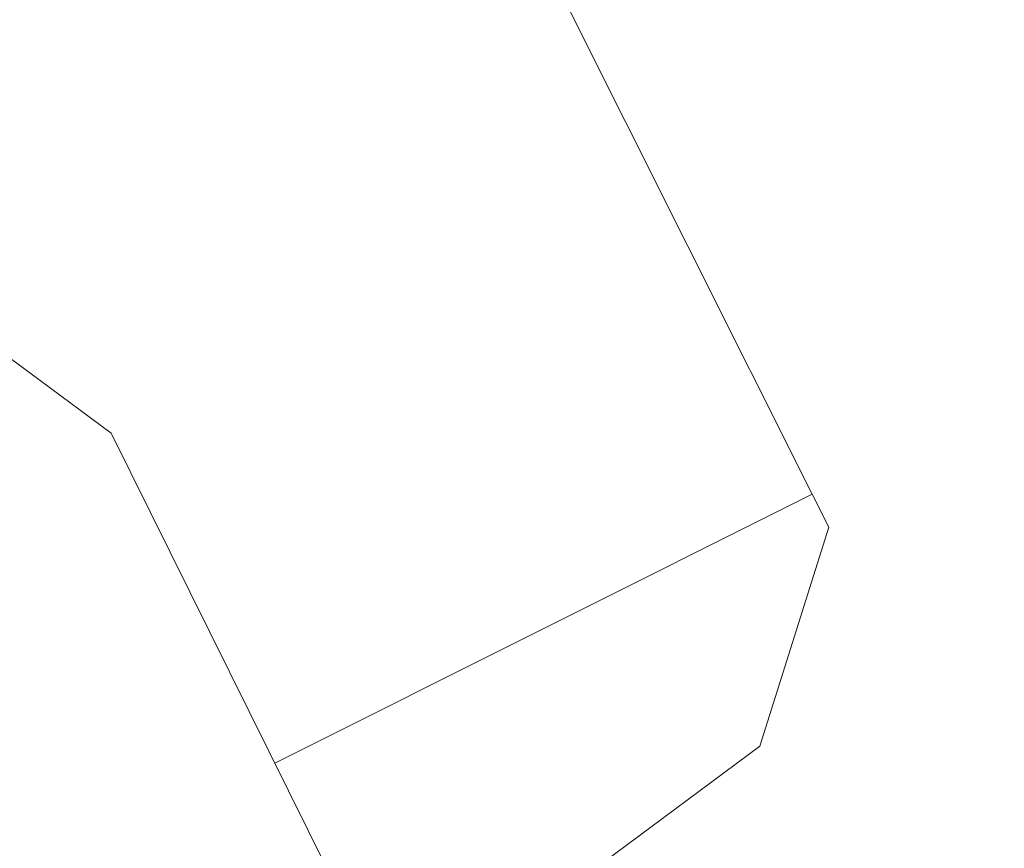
# Model space of a CAD drawing. Header units: metres. Extents: x 7472034 to 8439876, y 5890181 to 5961460.
# Tile 85 of 202: x 8439500.1286 to 8439500.1647, y 5890391.9779 to 5890392.0083. Entities that reach past the tile are written whole.
import ezdxf

# ---------------------------------------------------------------- set-up
doc = ezdxf.new("R2010")
doc.units = ezdxf.units.M
doc.header["$MEASUREMENT"] = 0
doc.linetypes.add('ACAD_ISO03W100', pattern=[30, 12, -18])
doc.layers.get('0').update_dxf_attribs({"linetype": 'CONTINUOUS', "lineweight": 5})
doc.layers.get('Defpoints').update_dxf_attribs({"linetype": 'CONTINUOUS'})
for name, color, linetype, lineweight in [('### Krawężnik', 6, 'CONTINUOUS', 35), ('_a_widok', 7, 'CONTINUOUS', 5), ('KOLOR-OBIEKT', 21, 'CONTINUOUS', 13), ('T_strefa-8', 20, 'ACAD_ISO03W100', 50), ('ZAG-obrys 018 wymiary', 7, 'CONTINUOUS', 18), ('ZAG-OBRYS013', 7, 'CONTINUOUS', 13)]:
    doc.layers.add(name, color=color, linetype=linetype, lineweight=lineweight)
doc.layers.add('100_rzut_wym_wew', color=7, linetype='CONTINUOUS')
doc.layers.add('2D - Ogólne', color=7, linetype='CONTINUOUS')
doc.layers.add('_IS_NO', color=11, linetype='CONTINUOUS', lineweight=20, plot=False)
doc.styles.add('DIM', font='simplex.shx', dxfattribs={"width": 0.8})
doc.styles.add('RS', font='Romans.shx', dxfattribs={"width": 0.7})
doc.dimstyles.new('DIM-WEW_500', dxfattribs={"dimscale": 5, "dimtxt": 18, "dimasz": 10, "dimexe": 4, "dimexo": 8, "dimgap": 5, "dimtad": 1, "dimlfac": 0.01, "dimzin": 9, "dimdsep": 46, "dimtxsty": 'DIM', "dimblk": 'ARCHTICK', "dimcen": 5, "dimclrt": 112, "dimadec": 4, "dimazin": 2, "dimtfac": 4, "dimtmove": 0, "dimatfit": 3, "dimldrblk": 'ARCHTICK', "dimfxl": 0, "dimtolj": 1, "dimlwd": 13, "dimarcsym": 0})
pattern_1 = [(45, (967499.202946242, -71042.94610979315), (-0.2245064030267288, 0.2245064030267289), []), (135, (967499.202946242, -71042.94610979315), (-0.2245064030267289, -0.2245064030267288), [])]
pattern_2 = [(45, (967499.2092647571, -71042.97165620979), (-0.2245064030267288, 0.2245064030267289), []), (135, (967499.2092647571, -71042.97165620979), (-0.2245064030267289, -0.2245064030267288), [])]

# ---------------------------------------------------------------- blocks, each defined once
blk = doc.blocks.new('A$C7D7B3C0A')
at = {"layer": '2D - Ogólne', "lineweight": 5}
for p, q in [((3.228848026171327, 6.608158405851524), (3.255880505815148, 6.608158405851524)), ((3.228848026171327, 6.608158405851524), (3.255880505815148, 6.608158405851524)), ((3.228848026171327, 6.608158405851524), (3.255880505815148, 6.608158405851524)), ((3.228848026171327, 6.608158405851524), (3.255880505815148, 6.608158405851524)), ((3.228848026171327, 6.608158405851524), (3.255880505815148, 6.608158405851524)), ((3.228848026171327, 6.608158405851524), (3.255880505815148, 6.608158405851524)), ((3.228848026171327, 6.608158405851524), (3.255880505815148, 6.608158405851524)), ((3.228848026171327, 6.608158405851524), (3.255880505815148, 6.608158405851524)), ((3.228848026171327, 6.608158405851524), (3.255880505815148, 6.608158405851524)), ((3.228848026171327, 6.608158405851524), (3.255880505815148, 6.608158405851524)), ((3.228848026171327, 6.608158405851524), (3.255880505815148, 6.608158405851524)), ((3.255880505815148, 6.608158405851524), (3.257241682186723, 6.608158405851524)), ((3.255880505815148, 6.608158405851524), (3.255880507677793, 6.58610662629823)), ((3.255880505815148, 6.608158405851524), (3.257241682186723, 6.608158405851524)), ((3.255880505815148, 6.608158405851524), (3.255880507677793, 6.58610662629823)), ((3.255880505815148, 6.608158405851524), (3.257241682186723, 6.608158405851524)), ((3.255880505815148, 6.608158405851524), (3.255880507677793, 6.58610662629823)), ((3.255880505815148, 6.608158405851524), (3.257241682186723, 6.608158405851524)), ((3.255880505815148, 6.608158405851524), (3.255880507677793, 6.58610662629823)), ((3.255880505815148, 6.608158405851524), (3.257241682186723, 6.608158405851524)), ((3.255880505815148, 6.608158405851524), (3.255880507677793, 6.58610662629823)), ((3.255880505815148, 6.608158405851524), (3.257241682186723, 6.608158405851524)), ((3.255880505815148, 6.608158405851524), (3.255880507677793, 6.58610662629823)), ((3.255880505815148, 6.608158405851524), (3.257241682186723, 6.608158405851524)), ((3.255880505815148, 6.608158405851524), (3.255880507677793, 6.58610662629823)), ((3.255880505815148, 6.608158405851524), (3.257241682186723, 6.608158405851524)), ((3.255880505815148, 6.608158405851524), (3.255880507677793, 6.58610662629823)), ((3.255880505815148, 6.608158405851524), (3.257241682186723, 6.608158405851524)), ((3.255880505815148, 6.608158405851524), (3.255880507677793, 6.58610662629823)), ((3.255880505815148, 6.608158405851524), (3.257241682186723, 6.608158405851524)), ((3.255880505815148, 6.608158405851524), (3.255880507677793, 6.58610662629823)), ((3.255880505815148, 6.608158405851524), (3.257241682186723, 6.608158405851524)), ((3.255880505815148, 6.608158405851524), (3.255880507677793, 6.58610662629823)), ((3.242364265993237, 6.586158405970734), (3.291836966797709, 6.585968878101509)), ((3.242364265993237, 6.586158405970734), (3.291836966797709, 6.585968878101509)), ((3.242364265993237, 6.586158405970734), (3.291836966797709, 6.585968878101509)), ((3.242364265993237, 6.586158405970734), (3.291836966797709, 6.585968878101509)), ((3.242364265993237, 6.586158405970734), (3.291836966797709, 6.585968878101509)), ((3.242364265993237, 6.586158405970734), (3.291836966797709, 6.585968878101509)), ((3.242364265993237, 6.586158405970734), (3.291836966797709, 6.585968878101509)), ((3.242364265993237, 6.586158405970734), (3.291836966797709, 6.585968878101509)), ((3.242364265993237, 6.586158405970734), (3.291836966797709, 6.585968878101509)), ((3.242364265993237, 6.586158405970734), (3.291836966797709, 6.585968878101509)), ((3.242364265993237, 6.586158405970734), (3.291836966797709, 6.585968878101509))]:
    blk.add_line(p, q, dxfattribs=at)
for points in [[(3.265796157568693, 6.588158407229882), (3.263290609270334, 6.60230054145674), (3.257241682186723, 6.608158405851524)], [(3.265796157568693, 6.588158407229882), (3.263290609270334, 6.60230054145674), (3.257241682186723, 6.608158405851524)], [(3.265796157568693, 6.588158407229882), (3.263290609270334, 6.60230054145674), (3.257241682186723, 6.608158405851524)], [(3.265796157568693, 6.588158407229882), (3.263290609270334, 6.60230054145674), (3.257241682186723, 6.608158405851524)], [(3.265796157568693, 6.588158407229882), (3.263290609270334, 6.60230054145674), (3.257241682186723, 6.608158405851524)], [(3.265796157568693, 6.588158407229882), (3.263290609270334, 6.60230054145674), (3.257241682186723, 6.608158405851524)], [(3.265796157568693, 6.588158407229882), (3.263290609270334, 6.60230054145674), (3.257241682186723, 6.608158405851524)], [(3.265796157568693, 6.588158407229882), (3.263290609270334, 6.60230054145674), (3.257241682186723, 6.608158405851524)], [(3.265796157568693, 6.588158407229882), (3.263290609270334, 6.60230054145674), (3.257241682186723, 6.608158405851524)], [(3.265796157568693, 6.588158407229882), (3.263290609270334, 6.60230054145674), (3.257241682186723, 6.608158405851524)], [(3.265796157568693, 6.588158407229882), (3.263290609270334, 6.60230054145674), (3.257241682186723, 6.608158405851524)], [(3.242364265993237, 6.556158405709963), (3.233675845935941, 6.56055180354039), (3.230076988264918, 6.57115840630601), (3.233675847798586, 6.58176500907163), (3.242364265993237, 6.586158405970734)], [(3.242364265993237, 6.556158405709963), (3.233675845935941, 6.56055180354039), (3.230076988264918, 6.57115840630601), (3.233675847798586, 6.58176500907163), (3.242364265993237, 6.586158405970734)], [(3.242364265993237, 6.556158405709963), (3.233675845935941, 6.56055180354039), (3.230076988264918, 6.57115840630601), (3.233675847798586, 6.58176500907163), (3.242364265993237, 6.586158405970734)], [(3.242364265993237, 6.556158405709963), (3.233675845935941, 6.56055180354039), (3.230076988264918, 6.57115840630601), (3.233675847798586, 6.58176500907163), (3.242364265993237, 6.586158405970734)], [(3.242364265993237, 6.556158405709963), (3.233675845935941, 6.56055180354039), (3.230076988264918, 6.57115840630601), (3.233675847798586, 6.58176500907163), (3.242364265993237, 6.586158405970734)], [(3.242364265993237, 6.556158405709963), (3.233675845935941, 6.56055180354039), (3.230076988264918, 6.57115840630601), (3.233675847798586, 6.58176500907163), (3.242364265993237, 6.586158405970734)], [(3.242364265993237, 6.556158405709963), (3.233675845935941, 6.56055180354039), (3.230076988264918, 6.57115840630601), (3.233675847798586, 6.58176500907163), (3.242364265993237, 6.586158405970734)], [(3.242364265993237, 6.556158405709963), (3.233675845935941, 6.56055180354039), (3.230076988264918, 6.57115840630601), (3.233675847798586, 6.58176500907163), (3.242364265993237, 6.586158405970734)], [(3.242364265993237, 6.556158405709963), (3.233675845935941, 6.56055180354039), (3.230076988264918, 6.57115840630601), (3.233675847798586, 6.58176500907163), (3.242364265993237, 6.586158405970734)], [(3.242364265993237, 6.556158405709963), (3.233675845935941, 6.56055180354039), (3.230076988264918, 6.57115840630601), (3.233675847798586, 6.58176500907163), (3.242364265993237, 6.586158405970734)], [(3.242364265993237, 6.556158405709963), (3.233675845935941, 6.56055180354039), (3.230076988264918, 6.57115840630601), (3.233675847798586, 6.58176500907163), (3.242364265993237, 6.586158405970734)]]:
    blk.add_lwpolyline(points, dxfattribs=at)
blk = doc.blocks.new('_Oblique')
at = {"color": 0, "linetype": 'ByBlock', "lineweight": -2}
blk.add_line((-0.5, -0.5), (0.5, 0.5), dxfattribs=at)
blk = doc.blocks.new('*D75')
at = {"layer": 'Defpoints', "color": 0, "linetype": 'Continuous', "lineweight": 60}
for p in [(8439494.706783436, 5890398.551071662), (8439493.991791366, 5890398.192203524, 3.659132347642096e-06), (8439500.323821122, 5890392.589078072)]:
    blk.add_point(p, dxfattribs=at)
at = {"layer": 'ZAG-obrys 018 wymiary', "color": 0, "linetype": 'Continuous', "lineweight": -2}
for p, q in [((8439494.706783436, 5890398.551071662), (8439495.06427947, 5890398.730505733)), ((8439499.608829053, 5890392.230209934), (8439497.869870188, 5890391.357393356))]:
    blk.add_line(p, q, dxfattribs=at)
at = {"layer": 'ZAG-obrys 018 wymiary', "color": 0, "linetype": 'Continuous', "lineweight": 13}
blk.add_line((8439498.227366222, 5890391.536827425), (8439494.706783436, 5890398.551071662), dxfattribs=at)
at = {"layer": 'ZAG-obrys 018 wymiary', "color": 0, "linetype": 'Continuous', "lineweight": 13, "xscale": 0.3, "yscale": 0.3, "zscale": 0.3}
for p, rotation in [((8439494.706783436, 5890398.551071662), 116.652946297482), ((8439498.227366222, 5890391.536827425), 296.6529462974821)]:
    blk.add_blockref('_Oblique', p, dxfattribs=dict(at, rotation=rotation))
at = {"layer": 'ZAG-obrys 018 wymiary', "color": 112, "linetype": 'Continuous', "lineweight": 25, "insert": (8439496.82180915, 5890395.674732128), "char_height": 0.8, "attachment_point": 5, "rotation": 296.652946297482, "style": 'RS'}
blk.add_mtext('\\A1;7.85', dxfattribs=at)
blk = doc.blocks.new('_ArchTick')
at = {"layer": '100_rzut_wym_wew', "color": 0, "linetype": 'Continuous', "const_width": 0.15}
blk.add_lwpolyline([(-0.5, -0.5), (0.5, 0.5)], dxfattribs=at)
blk = doc.blocks.new('*D80')
at = {"layer": 'Defpoints', "color": 0, "linetype": 'Continuous', "lineweight": 60}
for p in [(8439499.288762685, 5890395.196211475), (8439510.439764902, 5890383.669162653), (8439506.139698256, 5890381.515762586)]:
    blk.add_point(p, dxfattribs=at)
at = {"layer": 'ZAG-obrys 018 wymiary', "color": 0, "linetype": 'Continuous', "lineweight": -2}
for p, q in [((8439500.004080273, 5890395.554430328), (8439503.946488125, 5890397.528720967)), ((8439506.855015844, 5890381.87398144), (8439510.797423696, 5890383.84827208))]:
    blk.add_line(p, q, dxfattribs=at)
at = {"layer": 'ZAG-obrys 018 wymiary', "color": 0, "linetype": 'Continuous', "lineweight": 13}
blk.add_line((8439503.588829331, 5890397.349611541), (8439510.439764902, 5890383.669162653), dxfattribs=at)
at = {"layer": 'ZAG-obrys 018 wymiary', "color": 0, "linetype": 'Continuous', "lineweight": 13, "xscale": 0.3, "yscale": 0.3, "zscale": 0.3}
for p, rotation in [((8439503.588829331, 5890397.349611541), 116.6009277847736), ((8439510.439764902, 5890383.669162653), 296.6009277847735)]:
    blk.add_blockref('_Oblique', p, dxfattribs=dict(at, rotation=rotation))
at = {"layer": 'ZAG-obrys 018 wymiary', "color": 112, "linetype": 'Continuous', "lineweight": 25, "insert": (8439508.246278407, 5890389.389239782), "char_height": 0.8, "attachment_point": 5, "rotation": 296.6009277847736, "style": 'RS'}
blk.add_mtext('\\A1;15.3', dxfattribs=at)
blk = doc.blocks.new('*D88')
at = {"layer": 'Defpoints', "color": 0, "linetype": 'Continuous', "lineweight": 60}
for p in [(8439503.070368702, 5890393.075582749), (8439494.803817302, 5890391.266461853), (8439495.73632797, 5890389.403839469)]:
    blk.add_point(p, dxfattribs=at)
at = {"layer": 'ZAG-obrys 018 wymiary', "color": 0, "linetype": 'Continuous', "lineweight": -2}
for p, q in [((8439502.712229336, 5890393.790940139), (8439501.95878835, 5890395.295883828)), ((8439495.378188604, 5890390.119196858), (8439494.624747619, 5890391.624140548))]:
    blk.add_line(p, q, dxfattribs=at)
at = {"layer": 'ZAG-obrys 018 wymiary', "color": 0, "linetype": 'Continuous', "lineweight": 13}
blk.add_line((8439502.137858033, 5890394.938205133), (8439494.803817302, 5890391.266461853), dxfattribs=at)
at = {"layer": 'ZAG-obrys 018 wymiary', "color": 0, "linetype": 'Continuous', "lineweight": 13, "xscale": 0.3, "yscale": 0.3, "zscale": 0.3}
for p, rotation in [((8439502.137858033, 5890394.938205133), 26.59456106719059), ((8439494.803817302, 5890391.266461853), 206.5945610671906)]:
    blk.add_blockref('_Oblique', p, dxfattribs=dict(at, rotation=rotation))
at = {"layer": 'ZAG-obrys 018 wymiary', "color": 112, "linetype": 'Continuous', "lineweight": 25, "insert": (8439498.202233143, 5890393.638851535), "char_height": 0.8, "attachment_point": 5, "rotation": 26.594561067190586, "style": 'RS'}
blk.add_mtext('\\A1;8.2', dxfattribs=at)
blk = doc.blocks.new('*D60')
at = {"layer": 'Defpoints', "color": 0, "linetype": 'Continuous', "lineweight": 60}
for p in [(8439503.84000523, 5890394.328112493), (8439498.216184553, 5890391.533605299), (8439498.928597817, 5890390.099905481)]:
    blk.add_point(p, dxfattribs=at)
at = {"layer": 'ZAG-obrys 018 wymiary', "color": 0, "linetype": 'Continuous', "lineweight": -2}
for p, q in [((8439499.362340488, 5890392.10313644), (8439504.198218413, 5890394.506110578)), ((8439500.074753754, 5890390.669436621), (8439504.910631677, 5890393.07241076))]:
    blk.add_line(p, q, dxfattribs=at)
at = {"layer": 'ZAG-obrys 018 wymiary', "color": 0, "linetype": 'Continuous', "lineweight": 13}
blk.add_line((8439504.552418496, 5890392.894412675), (8439503.84000523, 5890394.328112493), dxfattribs=at)
at = {"layer": 'ZAG-obrys 018 wymiary', "color": 0, "linetype": 'Continuous', "lineweight": 13, "xscale": 0.3, "yscale": 0.3, "zscale": 0.3}
for p, rotation in [((8439503.84000523, 5890394.328112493), 116.4230323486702), ((8439504.552418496, 5890392.894412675), 296.4230323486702)]:
    blk.add_blockref('_Oblique', p, dxfattribs=dict(at, rotation=rotation))
at = {"layer": 'ZAG-obrys 018 wymiary', "color": 112, "linetype": 'Continuous', "lineweight": 25, "insert": (8439504.733531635, 5890393.878259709), "char_height": 0.8, "attachment_point": 5, "rotation": 296.42303234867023, "style": 'RS'}
blk.add_mtext('\\A1;1.6', dxfattribs=at)
blk = doc.blocks.new('*D61')
at = {"layer": 'Defpoints', "color": 0, "linetype": 'Continuous', "lineweight": 60}
for p in [(8439502.577955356, 5890396.848265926), (8439496.959928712, 5890394.034853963), (8439498.213246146, 5890391.532138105)]:
    blk.add_point(p, dxfattribs=at)
at = {"layer": 'ZAG-obrys 018 wymiary', "color": 0, "linetype": 'Continuous', "lineweight": -2}
for p, q in [((8439498.107220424, 5890394.609398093), (8439502.93561415, 5890397.027375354)), ((8439499.360537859, 5890392.106682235), (8439504.188931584, 5890394.524659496))]:
    blk.add_line(p, q, dxfattribs=at)
at = {"layer": 'ZAG-obrys 018 wymiary', "color": 0, "linetype": 'Continuous', "lineweight": 13}
blk.add_line((8439503.83127279, 5890394.345550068), (8439502.577955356, 5890396.848265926), dxfattribs=at)
at = {"layer": 'ZAG-obrys 018 wymiary', "color": 0, "linetype": 'Continuous', "lineweight": 13, "xscale": 0.3, "yscale": 0.3, "zscale": 0.3}
for p, rotation in [((8439502.577955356, 5890396.848265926), 116.6009277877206), ((8439503.83127279, 5890394.345550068), 296.6009277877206)]:
    blk.add_blockref('_Oblique', p, dxfattribs=dict(at, rotation=rotation))
at = {"layer": 'ZAG-obrys 018 wymiary', "color": 112, "linetype": 'Continuous', "lineweight": 25, "insert": (8439503.741102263, 5890395.865572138), "char_height": 0.8, "attachment_point": 5, "rotation": 296.6009277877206, "style": 'RS'}
blk.add_mtext('\\A1;2.8', dxfattribs=at)
blk = doc.blocks.new('*D132')
at = {"layer": 'Defpoints', "color": 0, "linetype": 'Continuous', "lineweight": 60}
for p in [(8439490.081045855, 5890411.33265816), (8439490.081045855, 5890411.33265816), (8439503.593241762, 5890384.547616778)]:
    blk.add_point(p, dxfattribs=at)
at = {"layer": 'ZAG-obrys 018 wymiary', "color": 0, "linetype": 'Continuous', "lineweight": -2}
for p, q in [((8439490.081045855, 5890411.33265816), (8439490.438176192, 5890411.512818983)), ((8439503.593241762, 5890384.547616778), (8439503.9503721, 5890384.727777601))]:
    blk.add_line(p, q, dxfattribs=at)
at = {"layer": 'ZAG-obrys 018 wymiary', "color": 0, "linetype": 'Continuous', "lineweight": 13}
blk.add_line((8439503.593241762, 5890384.547616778), (8439490.081045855, 5890411.33265816), dxfattribs=at)
at = {"layer": 'ZAG-obrys 018 wymiary', "color": 0, "linetype": 'Continuous', "lineweight": 13, "xscale": 0.3, "yscale": 0.3, "zscale": 0.3}
for p, rotation in [((8439490.081045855, 5890411.33265816), 116.7694823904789), ((8439503.593241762, 5890384.547616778), 296.7694823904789)]:
    blk.add_blockref('_Oblique', p, dxfattribs=dict(at, rotation=rotation))
at = {"layer": 'ZAG-obrys 018 wymiary', "color": 112, "linetype": 'Continuous', "lineweight": 25, "insert": (8439496.348970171, 5890400.239980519), "char_height": 0.8, "attachment_point": 5, "rotation": 296.7694823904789, "style": 'RS'}
blk.add_mtext('\\A1;30', dxfattribs=at)
blk = doc.blocks.new('_Open30')
at = {"color": 0, "linetype": 'ByBlock', "lineweight": -2}
for p, q in [((-1, 0.26794919), (0, 0)), ((0, 0), (-1, -0.26794919)), ((0, 0), (-1, 0))]:
    blk.add_line(p, q, dxfattribs=at)
blk = doc.blocks.new('*D150')
at = {"layer": 'Defpoints', "color": 0, "linetype": 'Continuous', "lineweight": 60}
for p in [(8439495.295166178, 5890413.452423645), (8439503.9503721, 5890384.727777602)]:
    blk.add_point(p, dxfattribs=at)
at = {"layer": 'ZAG-obrys 018 wymiary', "color": 0, "linetype": 'Continuous', "lineweight": 13}
blk.add_line((8439496.232624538, 5890410.341214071), (8439495.381717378, 5890413.165180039), dxfattribs=at)
at = {"layer": 'ZAG-obrys 018 wymiary', "color": 0, "linetype": 'Continuous', "lineweight": 13, "xscale": 0.3, "yscale": 0.3, "zscale": 0.3, "rotation": 106.7684137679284}
blk.add_blockref('_Open30', (8439495.295166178, 5890413.452423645), dxfattribs=at)
at = {"layer": 'ZAG-obrys 018 wymiary', "color": 112, "linetype": 'Continuous', "lineweight": 25, "insert": (8439496.541688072, 5890411.395196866), "char_height": 0.8, "attachment_point": 5, "rotation": 286.7684137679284, "style": 'RS'}
blk.add_mtext('\\A1;R30', dxfattribs=at)
blk = doc.blocks.new('A$C1D2679FE')
at = {"layer": 'KOLOR-OBIEKT', "lineweight": 9, "ltscale": 200}
h = blk.add_hatch(dxfattribs=at)
h.set_pattern_fill('ANSI37', color=253, scale=0.1, angle=16)
h.set_pattern_definition([(61, (-7471780.020262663, -5961378.212846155), (-0.2776917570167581, 0.153927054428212), []), (151, (-7471780.020262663, -5961378.212846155), (-0.153927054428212, -0.2776917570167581), [])])
edge = h.paths.add_edge_path()
edge.add_line((196.975401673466, 33.54016214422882), (192.3495923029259, 34.13512154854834))
edge.add_line((192.3495923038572, 34.13512154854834), (187.7176397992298, 34.7308710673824))
edge.add_line((187.7176398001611, 34.7308710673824), (178.5077782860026, 36.15998750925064))
edge.add_line((178.5077782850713, 36.15998750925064), (176.6601969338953, 36.5026140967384))
edge.add_arc((181.3685569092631, 38.18527459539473), 5.000000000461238, 199.6657310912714, 261.1796204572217)
edge.add_line((180.6018702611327, 33.24440507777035), (187.358021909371, 32.19603671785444))
edge.add_line((187.3580219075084, 32.19603671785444), (192.0230219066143, 31.59603671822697))
edge.add_line((192.0230219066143, 31.59603671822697), (196.6880219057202, 30.9960367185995))
edge.add_line((196.6880219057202, 30.9960367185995), (201.9780219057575, 30.48103671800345))
edge.add_line((201.9780219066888, 30.48103671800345), (207.2680219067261, 29.96603671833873))
edge.add_line((207.2680219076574, 29.96603671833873), (216.468021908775, 29.35603671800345))
edge.add_line((216.4680219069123, 29.35603671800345), (221.8830219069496, 29.11103671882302))
edge.add_line((221.8830219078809, 29.11103671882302), (227.2980219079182, 28.86603671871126))
edge.add_line((227.2980219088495, 28.86603671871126), (233.718021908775, 28.60103671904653))
edge.add_line((233.7180219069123, 28.60103671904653), (240.1380219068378, 28.33603671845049))
edge.add_line((240.1380219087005, 28.33603671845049), (245.3280219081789, 28.076036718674))
edge.add_line((245.3280219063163, 28.076036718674), (246.1380219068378, 28.00603671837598))
edge.add_line((246.1380219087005, 28.00603671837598), (248.4280219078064, 27.98603671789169))
edge.add_line((248.4280219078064, 27.98603671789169), (251.4080219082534, 28.33603671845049))
edge.add_line((251.4080219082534, 28.33603671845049), (255.3380219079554, 29.13603671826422))
edge.add_line((255.3380219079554, 29.13603671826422), (258.1480219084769, 30.35603671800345))
edge.add_line((258.1480219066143, 30.35603671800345), (260.6280219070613, 32.076036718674))
edge.add_line((260.6280219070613, 32.076036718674), (262.7080219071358, 34.29603671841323))
edge.add_line((262.7080219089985, 34.29603671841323), (264.3880219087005, 36.826036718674))
edge.add_line((264.3880219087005, 36.826036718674), (265.608021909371, 39.59603671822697))
edge.add_line((265.6080219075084, 39.59603671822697), (266.4080219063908, 42.53603671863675))
edge.add_line((266.4080219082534, 42.53603671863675), (266.6380219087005, 45.60603671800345))
edge.add_line((266.6380219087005, 45.60603671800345), (266.3380219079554, 48.59603671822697))
edge.add_line((266.3380219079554, 48.59603671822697), (265.628021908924, 51.53603671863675))
edge.add_line((265.6280219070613, 51.53603671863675), (264.5280219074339, 54.28603671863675))
edge.add_line((264.5280219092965, 54.28603671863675), (263.3880219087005, 57.11603671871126))
edge.add_line((263.3880219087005, 57.11603671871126), (262.5430219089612, 59.47103671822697))
edge.add_line((262.5430219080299, 59.47103671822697), (261.6980219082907, 61.826036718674))
edge.add_line((261.6980219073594, 61.826036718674), (260.5980219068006, 65.15103671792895))
edge.add_line((260.5980219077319, 65.15103671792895), (259.4980219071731, 68.47603671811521))
edge.add_line((259.4980219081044, 68.47603671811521), (257.3916487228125, 67.77919145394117))
edge.add_line((257.3916487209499, 67.77919145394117), (258.1675714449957, 64.34697791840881))
edge.add_line((258.167571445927, 64.34697791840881), (259.2776264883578, 60.99158426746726))
edge.add_line((259.2776264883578, 60.99158426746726), (260.1334384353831, 58.60645156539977))
edge.add_line((260.1334384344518, 58.60645156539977), (260.9950570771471, 56.20513570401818))
edge.add_line((260.9950570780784, 56.20513570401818), (262.1522789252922, 53.33238322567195))
edge.add_line((262.1522789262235, 53.33238322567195), (263.1827648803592, 50.75616833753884))
edge.add_line((263.1827648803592, 50.75616833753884), (263.8083402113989, 48.16575780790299))
edge.add_line((263.8083402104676, 48.16575780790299), (264.0684198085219, 45.57363114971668))
edge.add_line((264.0684198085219, 45.57363114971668), (263.8734869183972, 42.97170083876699))
edge.add_line((263.8734869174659, 42.97170083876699), (263.1880731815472, 40.45280535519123))
edge.add_line((263.1880731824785, 40.45280535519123), (262.1337886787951, 38.05906103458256))
edge.add_line((262.1337886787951, 38.05906103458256), (260.6936748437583, 35.89031817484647))
edge.add_line((260.6936748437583, 35.89031817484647), (258.9457271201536, 34.02472012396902))
edge.add_line((258.9457271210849, 34.02472012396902), (256.8967191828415, 32.60363397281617))
edge.add_line((256.8967191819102, 32.60363397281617), (254.5645412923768, 31.59108698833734))
edge.add_line((254.5645412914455, 31.59108698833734), (251.0026761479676, 30.86602538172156))
edge.add_line((251.0026761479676, 30.86602538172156), (248.2893446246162, 30.54734550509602))
edge.add_line((248.2893446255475, 30.54734550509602), (246.2595893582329, 30.56507262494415))
edge.add_line((246.2595893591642, 30.56507262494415), (245.5023283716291, 30.63051493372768))
edge.add_line((245.5023283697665, 30.63051493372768), (240.2548571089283, 30.89339403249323))
edge.add_line((240.2548571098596, 30.89339403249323), (233.8236017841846, 31.1588586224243))
edge.add_line((233.8236017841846, 31.1588586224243), (227.4086662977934, 31.42364957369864))
edge.add_line((227.4086662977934, 31.42364957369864), (221.9987299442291, 31.66842047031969))
edge.add_line((221.9987299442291, 31.66842047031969), (217.4544723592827, 31.90290945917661))
edge.add_line((217.4544723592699, 31.90290945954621), (217.0910134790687, 31.92589690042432))
edge.add_line((217.0910134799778, 31.92589689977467), (214.8768218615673, 32.06593639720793))
edge.add_line((214.876821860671, 32.06593639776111), (207.0033997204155, 32.56390146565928))
edge.add_line((207.0033997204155, 32.56390146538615), (202.2260741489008, 33.02899081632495))
edge.add_line((202.2260741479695, 33.02899081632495), (196.975401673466, 33.54016214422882))
blk = doc.blocks.new('A$C2C426404')
at = {"layer": '_IS_NO'}
for points, knots in [([(79.78853077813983, 19.36674957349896), (76.35759393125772, 21.05647175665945), (73.54314721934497, 23.24973176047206), (68.81112178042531, 29.5542766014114), (62.94352867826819, 33.40072623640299), (60.85999413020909, 35.33807434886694), (60.85999381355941, 35.3380749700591)], [0, 0, 0, 0, 2.176379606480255, 10.04614516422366, 21.98881238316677, 21.98881468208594, 21.98881468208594, 21.98881468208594, 21.98881468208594]), ([(50.6228041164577, 30.56321178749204, 1.829566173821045e-06), (53.11749188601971, 30.21319374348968), (56.38514522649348, 30.67444155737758), (60.99540497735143, 30.04553546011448), (68.19327101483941, 22.54355850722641, -2.469325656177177e-08), (70.8769634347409, 19.46133922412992, 5.150448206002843e-09), (74.71212187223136, 14.31917844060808, -1.219795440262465e-09), (78.88802252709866, 13.86142715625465), (82.75564656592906, 12.70757211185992)], [0, 0, 0, 0, 7.578698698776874, 9.67195365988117, 16.27655537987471, 24.33370670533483, 30.35915105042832, 36.79354326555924, 36.79354326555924, 36.79354326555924, 36.79354326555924])]:
    blk.add_open_spline(points, degree=3, knots=knots, dxfattribs=at)
at = {"layer": '_IS_NO', "ltscale": 0.1}
for points, knots in [([(81.48853297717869, 15.975331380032), (78.87586907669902, 16.84686399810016), (76.26450027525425, 17.78992713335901), (72.03847445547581, 21.67736706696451), (65.0990158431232, 30.09408769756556), (58.79946133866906, 33.34467344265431), (58.26247850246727, 34.11525447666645)], [0, 0, 0, 0, 1.278992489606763, 7.78914044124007, 15.74750070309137, 27.64022902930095, 27.64022902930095, 27.64022902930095, 27.64022902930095]), ([(55.69703794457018, 26.44192530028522, 8.07171421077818e-08), (60.47702913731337, 24.37489471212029, 4.118097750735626e-07), (65.41527824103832, 21.38608461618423, 8.932878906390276e-07), (68.42167646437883, 18.98607052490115, -1.681326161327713e-07), (71.60992970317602, 12.73766223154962), (75.29265419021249, 11.98629271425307, 1.662301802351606e-08), (79.75433884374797, 11.20084950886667)], [13.0881689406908, 13.0881689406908, 13.0881689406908, 13.0881689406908, 21.71831455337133, 28.5577747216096, 34.1003045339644, 40.71973107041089, 40.71973107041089, 40.71973107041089, 40.71973107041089])]:
    blk.add_open_spline(points, degree=3, knots=knots, dxfattribs=at)

msp = doc.modelspace()

# ---------------------------------------------------------------- hatches: boundary and pattern name
at = {"layer": 'KOLOR-OBIEKT', "lineweight": 9}
h = msp.add_hatch(dxfattribs=at)
h.set_pattern_fill('ANSI37', color=73, scale=0.1)
h.set_pattern_definition(pattern_2)
edge = h.paths.add_edge_path()
edge.add_arc((8439443.60123986, 5890379.17988472), 6.652831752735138, 296.7043321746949, 335.0331150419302)
edge.add_arc((8439476.194075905, 5890367.917634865), 27.87464989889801, 155.1393615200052, 162.3446315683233, ccw=False)
edge.add_arc((8439457.399943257, 5890376.211109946), 7.345078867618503, 127.98309878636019, 152.2023641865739, ccw=False)
edge.add_arc((8439457.741930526, 5890376.488713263), 7.349948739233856, 107.1989600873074, 131.4182254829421, ccw=False)
edge.add_line((8439455.568618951, 5890383.509999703), (8439473.898437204, 5890392.710084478))
edge.add_arc((8439481.742870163, 5890376.384611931), 18.11232128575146, 99.26977735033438, 115.6644084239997, ccw=False)
edge.add_line((8439478.825278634, 5890394.260401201), (8439481.377171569, 5890394.321440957))
edge.add_arc((8439482.909595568, 5890377.390082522), 17.00056533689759, 88.22393661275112, 95.17163768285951, ccw=False)
edge.add_arc((8439482.561499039, 5890405.235869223), 10.88860248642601, 274.6092070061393, 298.9976789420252)
edge.add_arc((8443006.923870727, 5883371.657126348), 7856.29059094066, 116.59181359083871, 116.61107962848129, ccw=False)
edge.add_arc((8439465.895823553, 5890431.340313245), 42.15757971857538, 305.2087751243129, 306.7865132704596)
edge.add_arc((8439488.80074795, 5890400.283338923), 3.577668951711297, 310.8590814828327, 340.7280968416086)
edge.add_line((8439492.177934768, 5890399.102523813), (8439493.275267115, 5890403.980640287))
edge.add_line((8439493.275267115, 5890403.980640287), (8439502.266345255, 5890408.28072203))
edge.add_line((8439502.266345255, 5890408.28072203), (8439504.844191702, 5890407.694009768))
edge.add_line((8439504.844191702, 5890407.694009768), (8439506.125281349, 5890405.329609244))
edge.add_arc((8439507.019670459, 5890405.776898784), 0.9999999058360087, 206.5699188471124, 283.6833393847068)
edge.add_line((8439507.256226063, 5890404.805280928), (8439511.624560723, 5890406.970734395))
edge.add_line((8439511.624560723, 5890406.970734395), (8439511.39896348, 5890407.420225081))
edge.add_line((8439511.39896348, 5890407.420225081), (8439510.561982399, 5890407.017405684))
edge.add_line((8439510.561982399, 5890407.017405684), (8439509.330427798, 5890409.481424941))
edge.add_line((8439509.330427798, 5890409.481424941), (8439512.635426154, 5890411.138401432))
edge.add_line((8439512.635426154, 5890411.138401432), (8439512.638568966, 5890411.136467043))
edge.add_line((8439512.638568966, 5890411.136467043), (8439515.998443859, 5890412.829496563))
edge.add_line((8439515.998443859, 5890412.829496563), (8439517.239018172, 5890410.325621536))
edge.add_line((8439517.239018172, 5890410.325621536), (8439513.919446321, 5890408.633274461))
edge.add_line((8439513.919446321, 5890408.633274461), (8439514.091312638, 5890408.235941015))
edge.add_line((8439514.091312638, 5890408.235941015), (8439518.839102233, 5890410.604261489))
edge.add_line((8439518.839102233, 5890410.604261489), (8439518.585943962, 5890412.843737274))
edge.add_line((8439518.585943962, 5890412.843737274), (8439518.274555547, 5890413.628049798))
edge.add_line((8439518.274555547, 5890413.628049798), (8439517.839658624, 5890414.494365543))
edge.add_line((8439517.839658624, 5890414.494365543), (8439524.310164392, 5890417.742607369))
edge.add_line((8439524.310164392, 5890417.742607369), (8439525.122207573, 5890416.124990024))
edge.add_line((8439525.122207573, 5890416.124990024), (8439526.840645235, 5890414.670893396))
edge.add_line((8439526.840645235, 5890414.670893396), (8439527.244697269, 5890414.489695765))
edge.add_arc((8439552.769967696, 5890317.570311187), 100.2242811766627, 102.79246926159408, 104.75471345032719, ccw=False)
edge.add_arc((8439529.321881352, 5890420.105147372), 4.960037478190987, 284.6730648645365, 320.3902958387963)
edge.add_arc((8435016.013859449, 5889290.11735932), 4655.555010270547, 14.00691021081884, 14.04831962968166)
edge.add_line((8439532.327549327, 5890420.207226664), (8439525.877549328, 5890423.127226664))
edge.add_line((8439525.877549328, 5890423.127226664), (8439431.028022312, 5890376.803268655))
edge.add_line((8439431.028022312, 5890376.803268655), (8439435.479127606, 5890375.417226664))
edge.add_line((8439435.479127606, 5890375.417226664), (8439446.590932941, 5890373.236661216))
edge = h.paths.add_edge_path()
edge.add_arc((8439530.228804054, 5890405.916425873), 3.001836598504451, 99.44813666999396, 208.2631515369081)
edge.add_line((8439527.5848402, 5890404.494990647), (8439533.209264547, 5890393.206690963))
edge.add_line((8439533.209264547, 5890393.206690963), (8439519.17443581, 5890386.185049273))
edge.add_line((8439519.17443581, 5890386.185049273), (8439523.57812012, 5890377.411604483))
edge.add_line((8439523.57812012, 5890377.411604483), (8439517.455507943, 5890374.324033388))
edge.add_line((8439517.455507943, 5890374.324033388), (8439517.445860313, 5890374.319191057))
edge.add_line((8439517.445860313, 5890374.319191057), (8439517.33905848, 5890374.265585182))
edge.add_line((8439517.33905848, 5890374.265585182), (8439516.815779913, 5890375.308140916))
edge.add_line((8439516.815779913, 5890375.308140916), (8439511.370501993, 5890372.574998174))
edge.add_line((8439511.370501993, 5890372.574998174), (8439511.888417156, 5890371.529804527))
edge.add_line((8439511.888417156, 5890371.529804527), (8439506.425671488, 5890368.787948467))
edge.add_line((8439506.425671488, 5890368.787948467), (8439505.890341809, 5890369.841556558))
edge.add_line((8439505.890341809, 5890369.841556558), (8439505.8884594, 5890369.869391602))
edge.add_line((8439505.8884594, 5890369.869391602), (8439500.283276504, 5890366.97762632))
edge.add_line((8439500.283276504, 5890366.97762632), (8439519.478066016, 5890366.160130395))
edge.add_line((8439519.478066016, 5890366.160130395), (8439542.767549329, 5890378.417226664))
edge.add_line((8439542.767549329, 5890378.417226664), (8439538.675788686, 5890394.802262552))
edge.add_line((8439538.675788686, 5890394.802262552), (8439537.066416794, 5890401.238139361))
edge.add_line((8439537.066416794, 5890401.238139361), (8439535.557306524, 5890407.69906358))
edge.add_arc((8439531.145391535, 5890400.872499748), 8.128158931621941, 57.12596579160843, 99.98506404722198)
edge = h.paths.add_edge_path()
edge.add_line((8439470.194509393, 5890384.137651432), (8439461.355169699, 5890379.697090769))
edge.add_line((8439461.355169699, 5890379.697090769), (8439460.080861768, 5890379.068371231))
edge.add_line((8439460.080861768, 5890379.068371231), (8439457.869254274, 5890377.642639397))
edge.add_arc((8439460.609507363, 5890373.444653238), 5.013190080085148, 123.1346622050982, 204.022759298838)
edge.add_line((8439456.030540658, 5890371.403786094), (8439459.447549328, 5890370.707226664))
edge.add_line((8439459.447549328, 5890370.707226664), (8439480.497107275, 5890367.736747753))
edge.add_line((8439480.497107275, 5890367.736747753), (8439497.963342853, 5890367.082590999))
edge.add_line((8439497.963342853, 5890367.082590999), (8439496.62020549, 5890369.722641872))
edge.add_line((8439496.62020549, 5890369.722641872), (8439494.91788047, 5890373.087302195))
edge.add_arc((8439489.468037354, 5890366.363615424), 8.654984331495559, 50.97371617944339, 58.22889977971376)
edge.add_line((8439494.025120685, 5890373.721722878), (8439490.036071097, 5890376.575637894))
edge.add_line((8439490.036071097, 5890376.575637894), (8439489.954459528, 5890375.592465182))
edge.add_line((8439489.954459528, 5890375.592465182), (8439490.917133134, 5890375.538648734))
edge.add_line((8439490.917133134, 5890375.538648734), (8439490.678913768, 5890371.956837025))
edge.add_line((8439490.678913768, 5890371.956837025), (8439482.55041443, 5890372.440399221))
edge.add_line((8439482.55041443, 5890372.440399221), (8439482.851718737, 5890376.020734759))
edge.add_line((8439482.851718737, 5890376.020734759), (8439487.354100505, 5890375.749064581))
edge.add_line((8439487.354100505, 5890375.749064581), (8439487.521080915, 5890378.34061919))
edge.add_line((8439487.521080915, 5890378.34061919), (8439481.803471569, 5890382.401025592))
edge.add_arc((8439487.942466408, 5890392.088814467), 11.46911116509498, 231.6002274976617, 237.6382272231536, ccw=False)
edge.add_line((8439480.818489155, 5890383.100518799), (8439480.351152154, 5890383.41057529))
edge.add_line((8439480.351152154, 5890383.41057529), (8439479.210044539, 5890382.939428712))
edge.add_line((8439479.210044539, 5890382.939428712), (8439480.412913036, 5890383.399613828))
edge.add_arc((8439474.682487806, 5890375.167564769), 10.03017472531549, 55.15777404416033, 116.5800473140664)
h.paths.add_polyline_path([(8439461.898919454, 5890370.792156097), (8439462.257176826, 5890373.552492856)], flags=16)
h = msp.add_hatch(dxfattribs=at)
h.set_pattern_fill('ANSI37', color=253, scale=0.1)
h.set_pattern_definition(pattern_2)
edge = h.paths.add_edge_path()
edge.add_arc((8439529.163071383, 5890420.279666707), 5.193757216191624, 276.50229096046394, 320.0240354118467, ccw=False)
edge.add_line((8439529.751227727, 5890415.119319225), (8439525.812744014, 5890414.153171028))
edge.add_line((8439525.812744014, 5890414.153171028), (8439519.208160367, 5890410.804184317))
edge.add_line((8439519.208160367, 5890410.804184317), (8439517.988028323, 5890410.126512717))
edge.add_line((8439517.988028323, 5890410.126512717), (8439514.091312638, 5890408.235941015))
edge.add_line((8439514.091312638, 5890408.235941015), (8439511.613697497, 5890406.992378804))
edge.add_line((8439511.613697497, 5890406.992378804), (8439509.258949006, 5890405.810485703))
edge.add_line((8439509.258949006, 5890405.810485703), (8439507.371756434, 5890404.83508177))
edge.add_arc((8439506.940777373, 5890405.737469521), 1.000023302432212, 206.5712342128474, 295.5290722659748, ccw=False)
edge.add_line((8439506.046377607, 5890405.290148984), (8439504.844186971, 5890407.693988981))
edge.add_line((8439504.844186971, 5890407.693988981), (8439502.261629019, 5890408.281795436))
edge.add_line((8439502.261629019, 5890408.281795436), (8439499.350132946, 5890407.011538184))
edge.add_line((8439499.350132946, 5890407.011538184), (8439493.30510976, 5890403.995621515))
edge.add_line((8439493.30510976, 5890403.995621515), (8439492.177918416, 5890399.102451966))
edge.add_arc((8439488.801253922, 5890400.282879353), 3.577047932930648, 293.05521913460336, 340.73119789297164, ccw=False)
edge.add_line((8439490.202090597, 5890396.991537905), (8439487.801423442, 5890395.78932472))
edge.add_arc((8439482.51122255, 5890404.317896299), 10.03607286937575, 278.1216072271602, 301.8109775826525, ccw=False)
edge.add_line((8439483.9290645, 5890394.382480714), (8439478.825278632, 5890394.260401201))
edge.add_arc((8439481.742870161, 5890376.384611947), 18.11232126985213, 99.26977735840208, 115.6644084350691)
edge.add_line((8439473.898437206, 5890392.710084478), (8439455.537130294, 5890383.494194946))
edge.add_arc((8439458.368862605, 5890375.380272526), 8.593860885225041, 109.2388197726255, 150.5606865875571)
edge.add_line((8439450.884668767, 5890379.604167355), (8439456.921008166, 5890377.849276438))
edge.add_line((8439456.921008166, 5890377.849276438), (8439458.055979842, 5890377.519316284))
edge.add_arc((8439462.056345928, 5890374.376166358), 5.087466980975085, 112.4172144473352, 141.842727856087, ccw=False)
edge.add_line((8439460.116249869, 5890379.079181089), (8439470.201913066, 5890384.141371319))
edge.add_arc((8439474.670732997, 5890375.058466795), 10.12272227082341, 52.60385305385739, 116.19734301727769, ccw=False)
edge.add_line((8439480.818489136, 5890383.100518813), (8439494.035062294, 5890373.735722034))
edge.add_arc((8439499.404929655, 5890380.165137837), 8.376924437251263, 230.1312663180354, 239.1071883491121)
edge.add_arc((8439492.046879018, 5890368.073539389), 5.778072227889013, 28.405105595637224, 58.05675779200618, ccw=False)
edge.add_line((8439497.129307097, 5890370.822183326), (8439498.920012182, 5890367.249241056))
edge.add_line((8439498.920012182, 5890367.249241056), (8439502.137476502, 5890368.864147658))
edge.add_line((8439502.137476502, 5890368.864147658), (8439500.881438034, 5890371.366619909))
edge.add_arc((8439501.41146424, 5890371.651481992), 0.6017260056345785, 32.69127385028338, 208.2557647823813, ccw=False)
edge.add_line((8439501.917872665, 5890371.97648152), (8439503.213570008, 5890369.395299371))
edge.add_line((8439503.213570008, 5890369.395299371), (8439521.788261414, 5890378.745992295))
edge.add_line((8439521.788261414, 5890378.745992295), (8439512.863585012, 5890396.520876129))
edge.add_arc((8439515.497668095, 5890397.863594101), 2.956566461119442, 115.92003145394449, 207.0101116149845, ccw=False)
edge.add_line((8439514.20530482, 5890400.522744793), (8439524.043376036, 5890405.489377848))
edge.add_line((8439524.043376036, 5890405.489377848), (8439526.586557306, 5890407.103247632))
edge.add_line((8439526.586557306, 5890407.103247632), (8439529.129738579, 5890408.717117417))
edge.add_arc((8439531.212438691, 5890401.016589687), 7.97720296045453, 58.08019787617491, 105.13424418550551, ccw=False)
edge.add_line((8439535.43023892, 5890407.787551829), (8439533.14312037, 5890416.942853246))
edge = h.paths.add_edge_path(flags=16)
edge.add_line((8439502.061371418, 5890393.458260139), (8439496.04637926, 5890390.43770596))
edge.add_arc((8439496.464019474, 5890389.751908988), 0.8029575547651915, 121.3407965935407, 301.694103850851)
edge.add_line((8439496.8858806, 5890389.068700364), (8439502.900872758, 5890392.089254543))
edge.add_arc((8439502.27990767, 5890392.650368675), 0.83692694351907, 317.898520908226, 465.1363795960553)
edge = h.paths.add_edge_path(flags=16)
edge.add_line((8439505.00109902, 5890384.089630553), (8439500.444638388, 5890381.798632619))
edge.add_arc((8439500.084983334, 5890382.51322949), 0.8000002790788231, 116.620304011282, 296.7160130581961, ccw=False)
edge.add_line((8439499.72652247, 5890383.228426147), (8439504.283989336, 5890385.517420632))
edge.add_arc((8439504.642916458, 5890384.80371257), 0.7988791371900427, -63.361719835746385, 116.69803695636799, ccw=False)
at = {"layer": 'KOLOR-OBIEKT', "lineweight": 9, "ltscale": 200}
h = msp.add_hatch(dxfattribs=at)
h.set_pattern_fill('ANSI37', color=231, scale=0.1)
h.set_pattern_definition(pattern_1)
edge = h.paths.add_edge_path()
edge.add_line((8439512.863585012, 5890396.520876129), (8439521.788261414, 5890378.745992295))
edge.add_line((8439521.788261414, 5890378.745992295), (8439503.213570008, 5890369.395299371))
edge.add_line((8439503.213570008, 5890369.395299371), (8439501.917872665, 5890371.97648152))
edge.add_arc((8439501.411425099, 5890371.65154851), 0.6017230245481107, 32.6839302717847, 208.2631083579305)
edge.add_line((8439500.881438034, 5890371.366619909), (8439502.137476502, 5890368.864147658))
edge.add_line((8439502.137476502, 5890368.864147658), (8439498.920012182, 5890367.249241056))
edge.add_line((8439498.920012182, 5890367.249241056), (8439497.129307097, 5890370.822183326))
edge.add_line((8439497.129307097, 5890370.822183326), (8439495.555644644, 5890372.655868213))
edge.add_line((8439495.555644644, 5890372.655868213), (8439494.901445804, 5890373.120452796))
edge.add_line((8439494.901445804, 5890373.120452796), (8439497.963342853, 5890367.082590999))
edge.add_line((8439497.963342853, 5890367.082590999), (8439500.283276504, 5890366.97762632))
edge.add_line((8439500.283276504, 5890366.97762632), (8439505.893878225, 5890369.872187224))
edge.add_line((8439505.893878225, 5890369.872187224), (8439506.425671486, 5890368.787948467))
edge.add_line((8439506.425671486, 5890368.787948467), (8439511.888417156, 5890371.529804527))
edge.add_line((8439511.888417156, 5890371.529804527), (8439511.370501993, 5890372.574998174))
edge.add_line((8439511.370501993, 5890372.574998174), (8439516.815852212, 5890375.308177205))
edge.add_line((8439516.815852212, 5890375.308177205), (8439517.338986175, 5890374.26554889))
edge.add_line((8439517.338986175, 5890374.26554889), (8439523.580028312, 5890377.407811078))
edge.add_line((8439523.580028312, 5890377.407811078), (8439519.172527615, 5890386.188842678))
edge.add_line((8439519.172527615, 5890386.188842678), (8439530.098737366, 5890391.695090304))
edge.add_line((8439530.098737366, 5890391.695090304), (8439523.347480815, 5890405.140094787))
edge.add_line((8439523.347480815, 5890405.140094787), (8439514.198986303, 5890400.548291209))
edge.add_arc((8439515.544616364, 5890397.867007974), 3.00000000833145, 116.6502652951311, 206.6609883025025)
h.paths.add_polyline_path([(8439514.64326723, 5890399.651613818), (8439522.901414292, 5890403.796535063), (8439528.750976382, 5890392.142141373), (8439520.49282829, 5890387.997219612)], flags=16)
at = {"layer": 'KOLOR-OBIEKT', "lineweight": 9}
h = msp.add_hatch(dxfattribs=at)
h.set_pattern_fill('ANSI37', color=250, scale=0.1)
h.set_pattern_definition(pattern_1)
h.paths.add_polyline_path([(8439501.732551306, 5890396.420965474), (8439492.791081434, 5890391.943192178), (8439499.642017, 5890378.262743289), (8439508.58348686, 5890382.740478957)])

# ---------------------------------------------------------------- linework, layer by layer
at = {"layer": 'T_strefa-8', "color": 151, "ltscale": 0.03, "flags": 128}
msp.add_lwpolyline([(8439506.671440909, 5890376.807697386), (8439507.560025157, 5890377.255930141, 0.4132234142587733), (8439511.111844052, 5890387.977484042), (8439510.888164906, 5890388.424663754, 0.414350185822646), (8439500.151130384, 5890391.998988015), (8439499.256820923, 5890391.551133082, 0.4169632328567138), (8439495.71974441, 5890380.748838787), (8439495.949148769, 5890380.301281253, 0.4123217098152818)], format="xyb", close=True, dxfattribs=at)

# ---------------------------------------------------------------- block references
at = {"layer": '### Krawężnik', "color": 1, "linetype": 'Continuous', "lineweight": 60, "ltscale": 0.2}
msp.add_blockref('A$C1D2679FE', (8439279.223208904, 5890335.266736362), dxfattribs=at)
at = {"layer": '_a_widok', "color": 0, "linetype": 'Continuous', "lineweight": 60, "ltscale": 0.2}
msp.add_blockref('A$C2C426404', (8439438.733810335, 5890365.88383195), dxfattribs=at)
msp.add_blockref('A$C2C426404', (8439438.733810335, 5890365.88383195), dxfattribs=at)
at = {"layer": 'ZAG-OBRYS013', "linetype": 'Continuous', "lineweight": 25, "rotation": 296.6009277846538}
msp.add_blockref('A$C7D7B3C0A', (8439492.791081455, 5890391.94319219), dxfattribs=at)

# ---------------------------------------------------------------- dimensions: what is measured, and where the dimension line sits
at = {"layer": 'ZAG-obrys 018 wymiary', "linetype": 'Continuous', "lineweight": 25}
dim = msp.add_radius_dim(center=(8439503.9503721, 5890384.727777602), mpoint=(8439495.295166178, 5890413.452423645), dimstyle='DIM-WEW_500', override={"dimscale": 0.1, "dimtxt": 8, "dimasz": 3, "dimgap": 2, "dimlfac": 1, "dimtxsty": 'RS', "dimblk1": 'Oblique', "dimblk2": 'Open30', "dimsah": 1, "dimfxl": 50, "dimfxlon": 1}, dxfattribs=at)
dim.commit()
dim.dimension.update_dxf_attribs({"geometry": '*D150', "text_midpoint": (8439495.967200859, 5890411.222094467), "dimtype": 164})
for base, p1, p2, angle, picture, middle, dimtype in [((8439490.081045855, 5890411.33265816), (8439503.593241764, 5890384.547616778), (8439490.081045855, 5890411.33265816), 116.76948239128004, '*D132', (8439495.813274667, 5890399.969739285), 161), ((8439494.706783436, 5890398.551071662), (8439500.323821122, 5890392.589078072), (8439493.991791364, 5890398.192203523, 3.659132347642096e-06), 116.652946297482, '*D75', (8439496.285565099, 5890395.405581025), 160), ((8439510.439764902, 5890383.669162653), (8439499.288762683, 5890395.196211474), (8439506.139698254, 5890381.515762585), 296.6009277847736, '*D80', (8439507.709790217, 5890389.120575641), 161)]:
    dim = msp.add_linear_dim(base=base, p1=p1, p2=p2, angle=angle, dimstyle='DIM-WEW_500', override={"dimscale": 0.1, "dimtxt": 8, "dimasz": 3, "dimgap": 2, "dimlfac": 1, "dimtxsty": 'RS', "dimblk1": 'Oblique', "dimblk2": 'Oblique', "dimsah": 1, "dimfxl": 50, "dimfxlon": 1}, dxfattribs=at)
    dim.commit()
    dim.dimension.update_dxf_attribs({"geometry": picture, "text_midpoint": middle, "dimtype": dimtype})
for p1, p2, distance, picture, middle in [((8439498.213246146, 5890391.532138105), (8439496.959928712, 5890394.034853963), -6.283113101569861, '*D61', (8439503.741102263, 5890395.865572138)), ((8439503.0703687, 5890393.075582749), (8439495.73632797, 5890389.403839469), -2.0830118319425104, '*D88', (8439498.202233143, 5890393.638851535)), ((8439498.928597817, 5890390.09990548), (8439498.21618455, 5890391.533605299), -6.279859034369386, '*D60', (8439504.733531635, 5890393.878259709))]:
    dim = msp.add_aligned_dim(p1=p1, p2=p2, distance=distance, dimstyle='DIM-WEW_500', override={"dimscale": 0.1, "dimtxt": 8, "dimasz": 3, "dimgap": 2, "dimlfac": 1, "dimtxsty": 'RS', "dimblk1": 'Oblique', "dimblk2": 'Oblique', "dimsah": 1, "dimfxl": 50, "dimfxlon": 1}, dxfattribs=at)
    dim.commit()
    dim.dimension.update_dxf_attribs({"geometry": picture, "text_midpoint": middle})

doc.saveas('drawing.dxf')
